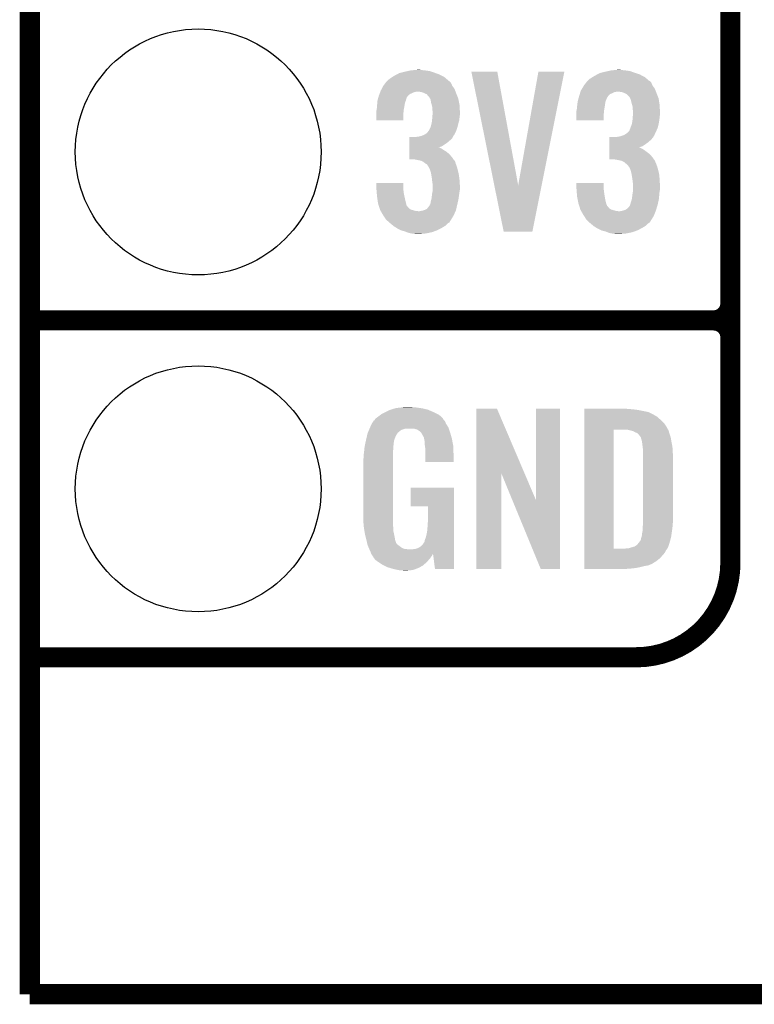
# Model space of a CAD drawing. Extents: x -0.05 to 0.95, y -0.15 to 1.54.
# Tile 1 of 45: x -0.05 to 0.17, y -0.15 to 0.14. Entities that reach past the tile are written whole.
import ezdxf

# ---------------------------------------------------------------- set-up
doc = ezdxf.new("R2010")
doc.units = 0
doc.layers.get('0').update_dxf_attribs({"linetype": 'CONTINUOUS'})
for name, color, linetype in [('ACCEL_35_CLICK_V101_GKO', 5, 'CONTINUOUS'), ('ACCEL_35_CLICK_V101_GTO', 14, 'CONTINUOUS'), ('ACCEL_35_CLICK_V101_GTS', 12, 'CONTINUOUS')]:
    doc.layers.add(name, color=color, linetype=linetype)

# ---------------------------------------------------------------- blocks, each defined once
blk = doc.blocks.new('ROUND_40')
blk.add_circle((0, 0), 0.0365)

msp = doc.modelspace()

# ---------------------------------------------------------------- linework, layer by layer
at = {"layer": 'ACCEL_35_CLICK_V101_GKO', "const_width": 0.006}
for points in [[(-0.05, -0.15), (-0.05, 1.45)], [(-0.05, -0.15), (0.85, -0.15)]]:
    msp.add_lwpolyline(points, dxfattribs=at)
at = {"layer": 'ACCEL_35_CLICK_V101_GTO', "const_width": 0.006}
for points in [[(0.158, -0.022), (0.158, 0.722)], [(0.158, 0.055), (0.158, 0.145)], [(-0.05, 0.05), (0.153, 0.05)], [(-0.05, 0.05), (0.153, 0.05)], [(-0.05, -0.05), (-0.0106, -0.05)], [(-0.05, -0.05), (0.13, -0.05)]]:
    msp.add_lwpolyline(points, dxfattribs=at)
for points in [[(0.153, 0.05, 0.414214), (0.158, 0.055)], [(0.158, 0.045, 0.414214), (0.153, 0.05)], [(0.158, 0.045, 0.414214), (0.153, 0.05)], [(0.13, -0.05, 0.414214), (0.158, -0.022)]]:
    msp.add_lwpolyline(points, format="xyb", dxfattribs=at)
at = {"layer": 'ACCEL_35_CLICK_V101_GTO'}
for points in [[(0.0584, 0.1227), (0.05896, 0.123), (0.07216, 0.1227), (0.0716, 0.123)], [(0.05896, 0.123), (0.0597, 0.1234), (0.0716, 0.123), (0.07048, 0.1234)], [(0.0597, 0.1234), (0.0601, 0.1235), (0.07048, 0.1234), (0.0702, 0.1235)], [(0.0601, 0.1235), (0.0613, 0.1238), (0.0702, 0.1235), (0.0693, 0.1238)], [(0.0613, 0.1238), (0.0622, 0.124), (0.0693, 0.1238), (0.0687, 0.124)], [(0.0622, 0.124), (0.0631, 0.1242), (0.0687, 0.124), (0.0673, 0.1242)], [(0.0631, 0.1242), (0.0642, 0.1243), (0.0673, 0.1242), (0.0663, 0.1243)], [(0.0642, 0.1243), (0.0653, 0.1244), (0.0663, 0.1243), (0.0658, 0.1244)], [(0.08791, 0.0901), (0.0811, 0.1238), (0.095, 0.0901), (0.0888, 0.1238)], [(0.0811, 0.1238), (0.0811, 0.1238), (0.0888, 0.1238), (0.0811, 0.1238)], [(0.095, 0.0901), (0.101, 0.1238), (0.10196, 0.0901), (0.1087, 0.1238)], [(0.101, 0.1238), (0.101, 0.1238), (0.1087, 0.1238), (0.101, 0.1238)], [(0.1179, 0.1227), (0.11846, 0.123), (0.13166, 0.1227), (0.1311, 0.123)], [(0.11846, 0.123), (0.1192, 0.1234), (0.1311, 0.123), (0.1299, 0.1234)], [(0.1192, 0.1234), (0.1196, 0.1235), (0.1299, 0.1234), (0.1296, 0.1235)], [(0.1196, 0.1235), (0.1208, 0.1238), (0.1296, 0.1235), (0.12876, 0.1238)], [(0.1208, 0.1238), (0.1217, 0.124), (0.12876, 0.1238), (0.1282, 0.124)], [(0.1217, 0.124), (0.1226, 0.1242), (0.1282, 0.124), (0.1268, 0.1242)], [(0.1226, 0.1242), (0.12365, 0.1243), (0.1268, 0.1242), (0.1258, 0.1243)], [(0.12365, 0.1243), (0.1247, 0.1244), (0.1258, 0.1243), (0.1253, 0.1244)], [(0.055, 0.1197), (0.05569, 0.1206), (0.0754, 0.1197), (0.075, 0.1206)], [(0.05569, 0.1206), (0.056, 0.121), (0.075, 0.1206), (0.0746, 0.121)], [(0.056, 0.121), (0.0561, 0.1211), (0.0746, 0.121), (0.0744, 0.1211)], [(0.0561, 0.1211), (0.0562, 0.1212), (0.0744, 0.1211), (0.07428, 0.1212)], [(0.0562, 0.1212), (0.0567, 0.1216), (0.07428, 0.1212), (0.07381, 0.1216)], [(0.0567, 0.1216), (0.0574, 0.1221), (0.07381, 0.1216), (0.07322, 0.1221)], [(0.0574, 0.1221), (0.05757, 0.1222), (0.07322, 0.1221), (0.0731, 0.1222)], [(0.05757, 0.1222), (0.0584, 0.1227), (0.0731, 0.1222), (0.07216, 0.1227)], [(0.1145, 0.1197), (0.11519, 0.1206), (0.1349, 0.1197), (0.1345, 0.1206)], [(0.11519, 0.1206), (0.1155, 0.121), (0.1345, 0.1206), (0.1341, 0.121)], [(0.1155, 0.121), (0.1156, 0.1211), (0.1341, 0.121), (0.1339, 0.1211)], [(0.1156, 0.1211), (0.1161, 0.1216), (0.1339, 0.1211), (0.13331, 0.1216)], [(0.1161, 0.1216), (0.1169, 0.1221), (0.13331, 0.1216), (0.13272, 0.1221)], [(0.1169, 0.1221), (0.11707, 0.1222), (0.13272, 0.1221), (0.1326, 0.1222)], [(0.11707, 0.1222), (0.1179, 0.1227), (0.1326, 0.1222), (0.13166, 0.1227)], [(0.05364, 0.1167), (0.05382, 0.1172), (0.0623, 0.1167), (0.0629, 0.1172)], [(0.05382, 0.1172), (0.0539, 0.1174), (0.0629, 0.1172), (0.0634, 0.1174)], [(0.0539, 0.1174), (0.05401, 0.1177), (0.0634, 0.1174), (0.064, 0.1177)], [(0.05401, 0.1177), (0.05405, 0.1178), (0.064, 0.1177), (0.0644, 0.1178)], [(0.05405, 0.1178), (0.05409, 0.1179), (0.0644, 0.1178), (0.0649, 0.1179)], [(0.05409, 0.1179), (0.0542, 0.1182), (0.07641, 0.1179), (0.07629, 0.1182)], [(0.0542, 0.1182), (0.05447, 0.1187), (0.07629, 0.1182), (0.0761, 0.1187)], [(0.05447, 0.1187), (0.055, 0.1197), (0.0761, 0.1187), (0.0754, 0.1197)], [(0.0661, 0.1178), (0.0653, 0.1179), (0.07645, 0.1178), (0.07641, 0.1179)], [(0.0668, 0.1176), (0.0661, 0.1178), (0.07652, 0.1176), (0.07645, 0.1178)], [(0.0672, 0.1174), (0.0668, 0.1176), (0.0766, 0.1174), (0.07652, 0.1176)], [(0.0674, 0.1173), (0.0672, 0.1174), (0.07664, 0.1173), (0.0766, 0.1174)], [(0.0679, 0.1171), (0.0674, 0.1173), (0.07672, 0.1171), (0.07664, 0.1173)], [(0.0681, 0.1168), (0.0679, 0.1171), (0.07684, 0.1168), (0.07672, 0.1171)], [(0.11313, 0.1167), (0.11329, 0.1172), (0.1218, 0.1167), (0.1223, 0.1172)], [(0.11329, 0.1172), (0.11335, 0.1174), (0.1223, 0.1172), (0.1229, 0.1174)], [(0.11335, 0.1174), (0.11344, 0.1177), (0.1229, 0.1174), (0.1234, 0.1177)], [(0.11344, 0.1177), (0.11351, 0.1179), (0.1234, 0.1177), (0.1244, 0.1179)], [(0.11351, 0.1179), (0.1136, 0.1182), (0.13591, 0.1179), (0.13579, 0.1182)], [(0.1136, 0.1182), (0.1139, 0.1187), (0.13579, 0.1182), (0.1356, 0.1187)], [(0.1139, 0.1187), (0.1145, 0.1197), (0.1356, 0.1187), (0.1349, 0.1197)], [(0.1256, 0.1178), (0.1247, 0.1179), (0.13595, 0.1178), (0.13591, 0.1179)], [(0.1263, 0.1176), (0.1256, 0.1178), (0.13602, 0.1176), (0.13595, 0.1178)], [(0.1267, 0.1174), (0.1263, 0.1176), (0.1361, 0.1174), (0.13602, 0.1176)], [(0.1273, 0.1171), (0.1267, 0.1174), (0.13622, 0.1171), (0.1361, 0.1174)], [(0.1281, 0.1163), (0.1273, 0.1171), (0.13654, 0.1163), (0.13622, 0.1171)], [(0.0531, 0.1137), (0.05314, 0.1142), (0.06124, 0.1137), (0.0613, 0.1142)], [(0.05314, 0.1142), (0.05319, 0.1149), (0.0613, 0.1142), (0.0615, 0.1149)], [(0.05319, 0.1149), (0.0532, 0.1151), (0.0615, 0.1149), (0.06158, 0.1151)], [(0.0532, 0.1151), (0.05328, 0.1154), (0.06158, 0.1151), (0.0617, 0.1154)], [(0.05328, 0.1154), (0.05341, 0.1159), (0.0617, 0.1154), (0.0618, 0.1159)], [(0.05341, 0.1159), (0.05344, 0.116), (0.0618, 0.1159), (0.0619, 0.116)], [(0.05344, 0.116), (0.05347, 0.1161), (0.0619, 0.116), (0.0619, 0.1161)], [(0.05347, 0.1161), (0.0536, 0.1166), (0.0619, 0.1161), (0.06223, 0.1166)], [(0.0536, 0.1166), (0.05364, 0.1167), (0.06223, 0.1166), (0.0623, 0.1167)], [(0.0686, 0.1163), (0.0681, 0.1168), (0.07704, 0.1163), (0.07684, 0.1168)], [(0.0686, 0.1162), (0.0686, 0.1163), (0.07708, 0.1162), (0.07704, 0.1163)], [(0.0688, 0.1159), (0.0686, 0.1162), (0.0772, 0.1159), (0.07708, 0.1162)], [(0.069, 0.1156), (0.0688, 0.1159), (0.07726, 0.1156), (0.0772, 0.1159)], [(0.0691, 0.1148), (0.069, 0.1156), (0.07742, 0.1148), (0.07726, 0.1156)], [(0.06934, 0.1139), (0.0691, 0.1148), (0.0776, 0.1139), (0.07742, 0.1148)], [(0.1125, 0.1137), (0.11257, 0.1142), (0.12074, 0.1137), (0.1208, 0.1142)], [(0.11257, 0.1142), (0.11267, 0.1149), (0.1208, 0.1142), (0.1209, 0.1149)], [(0.11267, 0.1149), (0.1127, 0.1151), (0.1209, 0.1149), (0.12098, 0.1151)], [(0.1127, 0.1151), (0.11291, 0.1159), (0.12098, 0.1151), (0.1213, 0.1159)], [(0.11291, 0.1159), (0.11294, 0.116), (0.1213, 0.1159), (0.1214, 0.116)], [(0.11294, 0.116), (0.11297, 0.1161), (0.1214, 0.116), (0.1214, 0.1161)], [(0.11297, 0.1161), (0.1131, 0.1166), (0.1214, 0.1161), (0.12173, 0.1166)], [(0.1131, 0.1166), (0.11313, 0.1167), (0.12173, 0.1166), (0.1218, 0.1167)], [(0.1281, 0.1162), (0.1281, 0.1163), (0.13658, 0.1162), (0.13654, 0.1163)], [(0.12825, 0.1159), (0.1281, 0.1162), (0.1367, 0.1159), (0.13658, 0.1162)], [(0.1284, 0.1156), (0.12825, 0.1159), (0.13675, 0.1156), (0.1367, 0.1159)], [(0.1286, 0.1148), (0.1284, 0.1156), (0.13686, 0.1148), (0.13675, 0.1156)], [(0.12884, 0.1139), (0.1286, 0.1148), (0.137, 0.1139), (0.13686, 0.1148)], [(0.0529, 0.1122), (0.05292, 0.1123), (0.06099, 0.1122), (0.061, 0.1123)], [(0.0529, 0.1111), (0.0529, 0.1122), (0.0609, 0.1111), (0.06099, 0.1122)], [(0.0529, 0.1094), (0.0529, 0.1111), (0.0609, 0.1094), (0.0609, 0.1111)], [(0.05292, 0.1123), (0.053, 0.1126), (0.061, 0.1123), (0.06105, 0.1126)], [(0.053, 0.1126), (0.05307, 0.1134), (0.06105, 0.1126), (0.0612, 0.1134)], [(0.05307, 0.1134), (0.0531, 0.1137), (0.0612, 0.1134), (0.06124, 0.1137)], [(0.0695, 0.1133), (0.06934, 0.1139), (0.07763, 0.1133), (0.0776, 0.1139)], [(0.0695, 0.1126), (0.0695, 0.1133), (0.07766, 0.1126), (0.07763, 0.1133)], [(0.0696, 0.1121), (0.0695, 0.1126), (0.07769, 0.1121), (0.07766, 0.1126)], [(0.06951, 0.1103), (0.06957, 0.1111), (0.0776, 0.1103), (0.0777, 0.1111)], [(0.06957, 0.1111), (0.0696, 0.1115), (0.0777, 0.1111), (0.0777, 0.1115)], [(0.0696, 0.1118), (0.0696, 0.1121), (0.0777, 0.1118), (0.07769, 0.1121)], [(0.0696, 0.1115), (0.0696, 0.1118), (0.0777, 0.1115), (0.0777, 0.1118)], [(0.1123, 0.1122), (0.11232, 0.1123), (0.12049, 0.1122), (0.1205, 0.1123)], [(0.1123, 0.1111), (0.1123, 0.1122), (0.1204, 0.1111), (0.12049, 0.1122)], [(0.1123, 0.1094), (0.1123, 0.1111), (0.1204, 0.1094), (0.1204, 0.1111)], [(0.11232, 0.1123), (0.1124, 0.1126), (0.1205, 0.1123), (0.12055, 0.1126)], [(0.1124, 0.1126), (0.11247, 0.1134), (0.12055, 0.1126), (0.1207, 0.1134)], [(0.11247, 0.1134), (0.1125, 0.1137), (0.1207, 0.1134), (0.12074, 0.1137)], [(0.129, 0.1133), (0.12884, 0.1139), (0.13703, 0.1133), (0.137, 0.1139)], [(0.129, 0.1126), (0.129, 0.1133), (0.13706, 0.1126), (0.13703, 0.1133)], [(0.1291, 0.1121), (0.129, 0.1126), (0.13709, 0.1121), (0.13706, 0.1126)], [(0.12901, 0.1103), (0.12907, 0.1111), (0.137, 0.1103), (0.1371, 0.1111)], [(0.12907, 0.1111), (0.1291, 0.1115), (0.1371, 0.1111), (0.1371, 0.1115)], [(0.1291, 0.1118), (0.1291, 0.1121), (0.1371, 0.1118), (0.13709, 0.1121)], [(0.1291, 0.1115), (0.1291, 0.1118), (0.1371, 0.1115), (0.1371, 0.1118)], [(0.0692, 0.1081), (0.06924, 0.1083), (0.07715, 0.1081), (0.0772, 0.1083)], [(0.06924, 0.1083), (0.0694, 0.1091), (0.0772, 0.1083), (0.07742, 0.1091)], [(0.0694, 0.1091), (0.06943, 0.1094), (0.07742, 0.1091), (0.0775, 0.1094)], [(0.06943, 0.1094), (0.0695, 0.1102), (0.0775, 0.1094), (0.07759, 0.1102)], [(0.0695, 0.1102), (0.06951, 0.1103), (0.07759, 0.1102), (0.0776, 0.1103)], [(0.1287, 0.1081), (0.12874, 0.1083), (0.13665, 0.1081), (0.1367, 0.1083)], [(0.12874, 0.1083), (0.1289, 0.1091), (0.1367, 0.1083), (0.13685, 0.1091)], [(0.1289, 0.1091), (0.12893, 0.1094), (0.13685, 0.1091), (0.1369, 0.1094)], [(0.12893, 0.1094), (0.129, 0.1102), (0.1369, 0.1094), (0.13699, 0.1102)], [(0.129, 0.1102), (0.12901, 0.1103), (0.13699, 0.1102), (0.137, 0.1103)], [(0.0671, 0.1051), (0.0678, 0.1055), (0.07601, 0.1051), (0.07623, 0.1055)], [(0.0678, 0.1055), (0.06822, 0.106), (0.07623, 0.1055), (0.0765, 0.106)], [(0.06822, 0.106), (0.0683, 0.1061), (0.0765, 0.106), (0.07654, 0.1061)], [(0.0683, 0.1061), (0.0685, 0.1063), (0.07654, 0.1061), (0.07661, 0.1063)], [(0.0685, 0.1063), (0.0687, 0.1068), (0.07661, 0.1063), (0.07679, 0.1068)], [(0.0687, 0.1068), (0.06885, 0.1071), (0.07679, 0.1068), (0.0769, 0.1071)], [(0.06885, 0.1071), (0.069, 0.1074), (0.0769, 0.1071), (0.07698, 0.1074)], [(0.069, 0.1074), (0.0692, 0.1081), (0.07698, 0.1074), (0.07715, 0.1081)], [(0.1266, 0.1051), (0.1272, 0.1055), (0.13549, 0.1051), (0.13567, 0.1055)], [(0.1272, 0.1055), (0.128, 0.1063), (0.13567, 0.1055), (0.13604, 0.1063)], [(0.128, 0.1063), (0.1282, 0.1068), (0.13604, 0.1063), (0.13626, 0.1068)], [(0.1282, 0.1068), (0.1283, 0.1071), (0.13626, 0.1068), (0.1364, 0.1071)], [(0.1283, 0.1071), (0.1284, 0.1074), (0.1364, 0.1071), (0.13648, 0.1074)], [(0.1284, 0.1074), (0.1287, 0.1081), (0.13648, 0.1074), (0.13665, 0.1081)], [(0.0627, 0.1039), (0.0627, 0.1044), (0.0753, 0.1039), (0.0756, 0.1044)], [(0.0627, 0.1034), (0.0627, 0.1039), (0.0747, 0.1034), (0.0753, 0.1039)], [(0.0627, 0.1028), (0.0627, 0.1034), (0.074, 0.1028), (0.0747, 0.1034)], [(0.0627, 0.1023), (0.0627, 0.1028), (0.0733, 0.1023), (0.074, 0.1028)], [(0.0627, 0.1017), (0.0627, 0.1023), (0.0724, 0.1017), (0.0733, 0.1023)], [(0.0645, 0.1044), (0.065, 0.1045), (0.0756, 0.1044), (0.07565, 0.1045)], [(0.065, 0.1045), (0.0657, 0.1046), (0.07565, 0.1045), (0.0757, 0.1046)], [(0.0657, 0.1046), (0.0664, 0.1048), (0.0757, 0.1046), (0.0758, 0.1048)], [(0.0664, 0.1048), (0.06663, 0.1049), (0.0758, 0.1048), (0.0759, 0.1049)], [(0.06663, 0.1049), (0.0671, 0.1051), (0.0759, 0.1049), (0.07601, 0.1051)], [(0.1221, 0.1039), (0.1221, 0.1044), (0.1347, 0.1039), (0.1351, 0.1044)], [(0.1221, 0.1034), (0.1221, 0.1039), (0.1342, 0.1034), (0.1347, 0.1039)], [(0.1221, 0.1028), (0.1221, 0.1034), (0.1335, 0.1028), (0.1342, 0.1034)], [(0.1221, 0.1023), (0.1221, 0.1028), (0.1328, 0.1023), (0.1335, 0.1028)], [(0.1221, 0.1017), (0.1221, 0.1023), (0.1319, 0.1017), (0.1328, 0.1023)], [(0.124, 0.1044), (0.1245, 0.1045), (0.1351, 0.1044), (0.13515, 0.1045)], [(0.1245, 0.1045), (0.1252, 0.1046), (0.13515, 0.1045), (0.1352, 0.1046)], [(0.1252, 0.1046), (0.1258, 0.1048), (0.1352, 0.1046), (0.1353, 0.1048)], [(0.1258, 0.1048), (0.12607, 0.1049), (0.1353, 0.1048), (0.1354, 0.1049)], [(0.12607, 0.1049), (0.1266, 0.1051), (0.1354, 0.1049), (0.13549, 0.1051)], [(0.0627, 0.1013), (0.0627, 0.1017), (0.0714, 0.1013), (0.0724, 0.1017)], [(0.0627, 0.1012), (0.0627, 0.1013), (0.0718, 0.1012), (0.0715, 0.1013)], [(0.0627, 0.1013), (0.0627, 0.1013), (0.0715, 0.1013), (0.0714, 0.1013)], [(0.0627, 0.1009), (0.0627, 0.1012), (0.0724, 0.1009), (0.0718, 0.1012)], [(0.0627, 0.1005), (0.0627, 0.1009), (0.073, 0.1005), (0.0724, 0.1009)], [(0.0627, 0.1), (0.0627, 0.1005), (0.0738, 0.1), (0.073, 0.1005)], [(0.0627, 0.0993), (0.0627, 0.1), (0.0746, 0.0993), (0.0738, 0.1)], [(0.1221, 0.1013), (0.1221, 0.1017), (0.13081, 0.1013), (0.1319, 0.1017)], [(0.1221, 0.1012), (0.1221, 0.1013), (0.1313, 0.1012), (0.1309, 0.1013)], [(0.1221, 0.1009), (0.1221, 0.1012), (0.1319, 0.1009), (0.1313, 0.1012)], [(0.1221, 0.1005), (0.1221, 0.1009), (0.1325, 0.1005), (0.1319, 0.1009)], [(0.1221, 0.1), (0.1221, 0.1005), (0.1332, 0.1), (0.1325, 0.1005)], [(0.1221, 0.0993), (0.1221, 0.1), (0.1341, 0.0993), (0.1332, 0.1)], [(0.0627, 0.0985), (0.0627, 0.0993), (0.0753, 0.0985), (0.0746, 0.0993)], [(0.0627, 0.0978), (0.0627, 0.0985), (0.07579, 0.0978), (0.0753, 0.0985)], [(0.0652, 0.0976), (0.0641, 0.0978), (0.07593, 0.0976), (0.07579, 0.0978)], [(0.06565, 0.0975), (0.0652, 0.0976), (0.076, 0.0975), (0.07593, 0.0976)], [(0.0661, 0.0974), (0.06565, 0.0975), (0.07615, 0.0974), (0.0761, 0.0975)], [(0.06565, 0.0975), (0.06565, 0.0975), (0.0761, 0.0975), (0.076, 0.0975)], [(0.0668, 0.0971), (0.0661, 0.0974), (0.0763, 0.0971), (0.07615, 0.0974)], [(0.0674, 0.0966), (0.0668, 0.0971), (0.07644, 0.0966), (0.0763, 0.0971)], [(0.06773, 0.0964), (0.0674, 0.0966), (0.0765, 0.0964), (0.07644, 0.0966)], [(0.1221, 0.0985), (0.1221, 0.0993), (0.1348, 0.0985), (0.1341, 0.0993)], [(0.1221, 0.0978), (0.1221, 0.0985), (0.13529, 0.0978), (0.1348, 0.0985)], [(0.1246, 0.0976), (0.1235, 0.0978), (0.13543, 0.0976), (0.13529, 0.0978)], [(0.1251, 0.0975), (0.1246, 0.0976), (0.1355, 0.0975), (0.13543, 0.0976)], [(0.1256, 0.0974), (0.1251, 0.0975), (0.13562, 0.0974), (0.1356, 0.0975)], [(0.1251, 0.0975), (0.1251, 0.0975), (0.1356, 0.0975), (0.1355, 0.0975)], [(0.1263, 0.0971), (0.1256, 0.0974), (0.1357, 0.0971), (0.13562, 0.0974)], [(0.1269, 0.0966), (0.1263, 0.0971), (0.13591, 0.0966), (0.1357, 0.0971)], [(0.12717, 0.0964), (0.1269, 0.0966), (0.136, 0.0964), (0.13591, 0.0966)], [(0.0679, 0.0963), (0.06773, 0.0964), (0.07654, 0.0963), (0.0765, 0.0964)], [(0.0683, 0.0957), (0.0679, 0.0963), (0.07676, 0.0957), (0.07654, 0.0963)], [(0.0684, 0.0956), (0.0683, 0.0957), (0.0768, 0.0956), (0.07676, 0.0957)], [(0.0688, 0.0948), (0.0684, 0.0956), (0.07702, 0.0948), (0.0768, 0.0956)], [(0.06889, 0.0945), (0.0688, 0.0948), (0.0771, 0.0945), (0.07702, 0.0948)], [(0.0691, 0.0938), (0.06889, 0.0945), (0.07726, 0.0938), (0.0771, 0.0945)], [(0.0692, 0.0932), (0.0691, 0.0938), (0.0774, 0.0932), (0.07726, 0.0938)], [(0.1273, 0.0963), (0.12717, 0.0964), (0.13604, 0.0963), (0.136, 0.0964)], [(0.1276, 0.096), (0.1273, 0.0963), (0.13615, 0.096), (0.13604, 0.0963)], [(0.1278, 0.0957), (0.1276, 0.096), (0.13626, 0.0957), (0.13615, 0.096)], [(0.1279, 0.0956), (0.1278, 0.0957), (0.1363, 0.0956), (0.13626, 0.0957)], [(0.1283, 0.0948), (0.1279, 0.0956), (0.13652, 0.0948), (0.1363, 0.0956)], [(0.12839, 0.0945), (0.1283, 0.0948), (0.1366, 0.0945), (0.13652, 0.0948)], [(0.1286, 0.0938), (0.12839, 0.0945), (0.13676, 0.0938), (0.1366, 0.0945)], [(0.1287, 0.0932), (0.1286, 0.0938), (0.1369, 0.0932), (0.13676, 0.0938)], [(0.0529, 0.0891), (0.0529, 0.0908), (0.0609, 0.0891), (0.0609, 0.0908)], [(0.0529, 0.0908), (0.0529, 0.0908), (0.0609, 0.0908), (0.0529, 0.0908)], [(0.0694, 0.092), (0.0692, 0.0932), (0.07755, 0.092), (0.0774, 0.0932)], [(0.06944, 0.0916), (0.0694, 0.092), (0.0776, 0.0916), (0.07755, 0.092)], [(0.0695, 0.0911), (0.06944, 0.0916), (0.07763, 0.0911), (0.0776, 0.0916)], [(0.0696, 0.0904), (0.0695, 0.0911), (0.07767, 0.0904), (0.07763, 0.0911)], [(0.1123, 0.0891), (0.1123, 0.0908), (0.1204, 0.0891), (0.1204, 0.0908)], [(0.1123, 0.0908), (0.1123, 0.0908), (0.1204, 0.0908), (0.1123, 0.0908)], [(0.1289, 0.092), (0.1287, 0.0932), (0.13698, 0.092), (0.1369, 0.0932)], [(0.129, 0.0911), (0.1289, 0.092), (0.13703, 0.0911), (0.13698, 0.092)], [(0.1291, 0.0904), (0.129, 0.0911), (0.13708, 0.0904), (0.13703, 0.0911)], [(0.05292, 0.0889), (0.0529, 0.0891), (0.0609, 0.0889), (0.0609, 0.0891)], [(0.05298, 0.0881), (0.05292, 0.0889), (0.061, 0.0881), (0.0609, 0.0889)], [(0.05304, 0.0874), (0.05298, 0.0881), (0.0611, 0.0874), (0.061, 0.0881)], [(0.06945, 0.0876), (0.06958, 0.0883), (0.0775, 0.0876), (0.0776, 0.0883)], [(0.06958, 0.0883), (0.0696, 0.0884), (0.0776, 0.0883), (0.07762, 0.0884)], [(0.0696, 0.09), (0.0696, 0.0904), (0.0777, 0.09), (0.07767, 0.0904)], [(0.0696, 0.0889), (0.0696, 0.09), (0.0777, 0.0889), (0.0777, 0.09)], [(0.0696, 0.0884), (0.0696, 0.0889), (0.07762, 0.0884), (0.0777, 0.0889)], [(0.0907, 0.0763), (0.08791, 0.0901), (0.0992, 0.0763), (0.10196, 0.0901)], [(0.11232, 0.0889), (0.1123, 0.0891), (0.1204, 0.0889), (0.1204, 0.0891)], [(0.11238, 0.0881), (0.11232, 0.0889), (0.1205, 0.0881), (0.1204, 0.0889)], [(0.11244, 0.0874), (0.11238, 0.0881), (0.1206, 0.0874), (0.1205, 0.0881)], [(0.12895, 0.0876), (0.12908, 0.0883), (0.1369, 0.0876), (0.137, 0.0883)], [(0.12908, 0.0883), (0.1291, 0.0884), (0.137, 0.0883), (0.13702, 0.0884)], [(0.1291, 0.09), (0.1291, 0.0904), (0.1371, 0.09), (0.13708, 0.0904)], [(0.1291, 0.0889), (0.1291, 0.09), (0.1371, 0.0889), (0.1371, 0.09)], [(0.1291, 0.0884), (0.1291, 0.0889), (0.13702, 0.0884), (0.1371, 0.0889)], [(0.0531, 0.0867), (0.05304, 0.0874), (0.06126, 0.0867), (0.0611, 0.0874)], [(0.05326, 0.0856), (0.0531, 0.0867), (0.0615, 0.0856), (0.06126, 0.0867)], [(0.0534, 0.0847), (0.05326, 0.0856), (0.06173, 0.0847), (0.0615, 0.0856)], [(0.0689, 0.0845), (0.069, 0.0849), (0.07694, 0.0845), (0.07703, 0.0849)], [(0.069, 0.0849), (0.0691, 0.0855), (0.07703, 0.0849), (0.07717, 0.0855)], [(0.0691, 0.0855), (0.06925, 0.0861), (0.07717, 0.0855), (0.0773, 0.0861)], [(0.06925, 0.0861), (0.0693, 0.0863), (0.0773, 0.0861), (0.07733, 0.0863)], [(0.0693, 0.0863), (0.0694, 0.0873), (0.07733, 0.0863), (0.07746, 0.0873)], [(0.0694, 0.0873), (0.06945, 0.0876), (0.07746, 0.0873), (0.0775, 0.0876)], [(0.1125, 0.0867), (0.11244, 0.0874), (0.12072, 0.0867), (0.1206, 0.0874)], [(0.11272, 0.0856), (0.1125, 0.0867), (0.1209, 0.0856), (0.12072, 0.0867)], [(0.11288, 0.0848), (0.11272, 0.0856), (0.1211, 0.0848), (0.1209, 0.0856)], [(0.1129, 0.0847), (0.11288, 0.0848), (0.12114, 0.0847), (0.1211, 0.0848)], [(0.1283, 0.0845), (0.1284, 0.0849), (0.13644, 0.0845), (0.13653, 0.0849)], [(0.1284, 0.0849), (0.1286, 0.0855), (0.13653, 0.0849), (0.13667, 0.0855)], [(0.1286, 0.0855), (0.12875, 0.0861), (0.13667, 0.0855), (0.1368, 0.0861)], [(0.12875, 0.0861), (0.1288, 0.0863), (0.1368, 0.0861), (0.13681, 0.0863)], [(0.1288, 0.0863), (0.1289, 0.0873), (0.13681, 0.0863), (0.13688, 0.0873)], [(0.1289, 0.0873), (0.12895, 0.0876), (0.13688, 0.0873), (0.1369, 0.0876)], [(0.05362, 0.084), (0.0534, 0.0847), (0.0619, 0.084), (0.06173, 0.0847)], [(0.05368, 0.0838), (0.05362, 0.084), (0.0621, 0.0838), (0.062, 0.084)], [(0.05362, 0.084), (0.05362, 0.084), (0.062, 0.084), (0.0619, 0.084)], [(0.05387, 0.0832), (0.05368, 0.0838), (0.0627, 0.0832), (0.0621, 0.0838)], [(0.05397, 0.0829), (0.05387, 0.0832), (0.0631, 0.0829), (0.0627, 0.0832)], [(0.054, 0.0828), (0.05397, 0.0829), (0.06345, 0.0828), (0.0631, 0.0829)], [(0.05417, 0.0825), (0.054, 0.0828), (0.0645, 0.0825), (0.06345, 0.0828)], [(0.05423, 0.0824), (0.05417, 0.0825), (0.0654, 0.0824), (0.0645, 0.0825)], [(0.0548, 0.0814), (0.05423, 0.0824), (0.07594, 0.0814), (0.07641, 0.0824)], [(0.0657, 0.0824), (0.0667, 0.0826), (0.07641, 0.0824), (0.0765, 0.0826)], [(0.0667, 0.0826), (0.0673, 0.0828), (0.0765, 0.0826), (0.07655, 0.0828)], [(0.0673, 0.0828), (0.0679, 0.0831), (0.07655, 0.0828), (0.07662, 0.0831)], [(0.0679, 0.0831), (0.0687, 0.0841), (0.07662, 0.0831), (0.07685, 0.0841)], [(0.0687, 0.0842), (0.06877, 0.0843), (0.07688, 0.0842), (0.0769, 0.0843)], [(0.0687, 0.0841), (0.0687, 0.0842), (0.07685, 0.0841), (0.07688, 0.0842)], [(0.06877, 0.0843), (0.0689, 0.0845), (0.0769, 0.0843), (0.07694, 0.0845)], [(0.11312, 0.084), (0.1129, 0.0847), (0.1214, 0.084), (0.12114, 0.0847)], [(0.11318, 0.0838), (0.11312, 0.084), (0.1216, 0.0838), (0.1215, 0.084)], [(0.11312, 0.084), (0.11312, 0.084), (0.1215, 0.084), (0.1214, 0.084)], [(0.11328, 0.0835), (0.11318, 0.0838), (0.1219, 0.0835), (0.1216, 0.0838)], [(0.11337, 0.0832), (0.11328, 0.0835), (0.1221, 0.0832), (0.1219, 0.0835)], [(0.11347, 0.0829), (0.11337, 0.0832), (0.1226, 0.0829), (0.1221, 0.0832)], [(0.1135, 0.0828), (0.11347, 0.0829), (0.12295, 0.0828), (0.1226, 0.0829)], [(0.11367, 0.0825), (0.1135, 0.0828), (0.124, 0.0825), (0.12295, 0.0828)], [(0.11373, 0.0824), (0.11367, 0.0825), (0.1248, 0.0824), (0.124, 0.0825)], [(0.1143, 0.0814), (0.11373, 0.0824), (0.13541, 0.0814), (0.13582, 0.0824)], [(0.1252, 0.0824), (0.1262, 0.0826), (0.13582, 0.0824), (0.1359, 0.0826)], [(0.1262, 0.0826), (0.1268, 0.0828), (0.1359, 0.0826), (0.13596, 0.0828)], [(0.1268, 0.0828), (0.1273, 0.0831), (0.13596, 0.0828), (0.13605, 0.0831)], [(0.1273, 0.0831), (0.1278, 0.0836), (0.13605, 0.0831), (0.13619, 0.0836)], [(0.1278, 0.0836), (0.1282, 0.0841), (0.13619, 0.0836), (0.13634, 0.0841)], [(0.1282, 0.0842), (0.12823, 0.0843), (0.13637, 0.0842), (0.1364, 0.0843)], [(0.1282, 0.0841), (0.1282, 0.0842), (0.13634, 0.0841), (0.13637, 0.0842)], [(0.12823, 0.0843), (0.1283, 0.0845), (0.1364, 0.0843), (0.13644, 0.0845)], [(0.05512, 0.0809), (0.0548, 0.0814), (0.0757, 0.0809), (0.07594, 0.0814)], [(0.0557, 0.08), (0.05512, 0.0809), (0.07514, 0.08), (0.0757, 0.0809)], [(0.05647, 0.0793), (0.0557, 0.08), (0.0747, 0.0793), (0.07514, 0.08)], [(0.05669, 0.0791), (0.05647, 0.0793), (0.0746, 0.0791), (0.0747, 0.0793)], [(0.0568, 0.079), (0.05669, 0.0791), (0.07443, 0.079), (0.0746, 0.0791)], [(0.05704, 0.0788), (0.0568, 0.079), (0.0741, 0.0788), (0.07443, 0.079)], [(0.11462, 0.0809), (0.1143, 0.0814), (0.1352, 0.0809), (0.13541, 0.0814)], [(0.1152, 0.08), (0.11462, 0.0809), (0.13464, 0.08), (0.1352, 0.0809)], [(0.1159, 0.0793), (0.1152, 0.08), (0.1342, 0.0793), (0.13464, 0.08)], [(0.1161, 0.0791), (0.1159, 0.0793), (0.1341, 0.0791), (0.1342, 0.0793)], [(0.1162, 0.079), (0.1161, 0.0791), (0.13393, 0.079), (0.1341, 0.0791)], [(0.11644, 0.0788), (0.1162, 0.079), (0.1336, 0.0788), (0.13393, 0.079)], [(0.05788, 0.0781), (0.05704, 0.0788), (0.0734, 0.0781), (0.0741, 0.0788)], [(0.058, 0.078), (0.05788, 0.0781), (0.07323, 0.078), (0.0734, 0.0781)], [(0.05879, 0.0775), (0.058, 0.078), (0.0724, 0.0775), (0.07323, 0.078)], [(0.0591, 0.0773), (0.05879, 0.0775), (0.07203, 0.0773), (0.0724, 0.0775)], [(0.0601, 0.0768), (0.0591, 0.0773), (0.0711, 0.0768), (0.07203, 0.0773)], [(0.0603, 0.0767), (0.0601, 0.0768), (0.07083, 0.0767), (0.0711, 0.0768)], [(0.0614, 0.0764), (0.0603, 0.0767), (0.07003, 0.0764), (0.07083, 0.0767)], [(0.0619, 0.0762), (0.0614, 0.0764), (0.0695, 0.0762), (0.07003, 0.0764)], [(0.0624, 0.076), (0.0619, 0.0762), (0.06855, 0.076), (0.0695, 0.0762)], [(0.0633, 0.0758), (0.0624, 0.076), (0.0676, 0.0758), (0.06855, 0.076)], [(0.11728, 0.0781), (0.11644, 0.0788), (0.1329, 0.0781), (0.1336, 0.0788)], [(0.1174, 0.078), (0.11728, 0.0781), (0.13273, 0.078), (0.1329, 0.0781)], [(0.11819, 0.0775), (0.1174, 0.078), (0.1319, 0.0775), (0.13273, 0.078)], [(0.1185, 0.0773), (0.11819, 0.0775), (0.13153, 0.0773), (0.1319, 0.0775)], [(0.1195, 0.0768), (0.1185, 0.0773), (0.1306, 0.0768), (0.13153, 0.0773)], [(0.1197, 0.0767), (0.1195, 0.0768), (0.13033, 0.0767), (0.1306, 0.0768)], [(0.1209, 0.0764), (0.1197, 0.0767), (0.12953, 0.0764), (0.13033, 0.0767)], [(0.1214, 0.0762), (0.1209, 0.0764), (0.129, 0.0762), (0.12953, 0.0764)], [(0.1219, 0.076), (0.1214, 0.0762), (0.12805, 0.076), (0.129, 0.0762)], [(0.1228, 0.0758), (0.1219, 0.076), (0.1271, 0.0758), (0.12805, 0.076)], [(0.0642, 0.0757), (0.0633, 0.0758), (0.06645, 0.0757), (0.0676, 0.0758)], [(0.0647, 0.0756), (0.0642, 0.0757), (0.0653, 0.0756), (0.06645, 0.0757)], [(0.1236, 0.0757), (0.1228, 0.0758), (0.1259, 0.0757), (0.1271, 0.0758)], [(0.1242, 0.0756), (0.1236, 0.0757), (0.1247, 0.0756), (0.1259, 0.0757)], [(0.056, 0.023), (0.0569, 0.0234), (0.06934, 0.023), (0.06843, 0.0234)], [(0.0569, 0.0234), (0.0572, 0.0235), (0.06843, 0.0234), (0.0682, 0.0235)], [(0.0572, 0.0235), (0.0578, 0.0237), (0.0682, 0.0235), (0.06735, 0.0237)], [(0.0578, 0.0237), (0.05847, 0.0239), (0.06735, 0.0237), (0.0665, 0.0239)], [(0.05847, 0.0239), (0.0588, 0.024), (0.0665, 0.0239), (0.06575, 0.024)], [(0.0588, 0.024), (0.06, 0.0241), (0.06575, 0.024), (0.065, 0.0241)], [(0.06, 0.0241), (0.0606, 0.0242), (0.065, 0.0241), (0.0644, 0.0242)], [(0.0606, 0.0242), (0.0612, 0.0243), (0.0637, 0.0242), (0.0633, 0.0243)], [(0.0826, 0.0046), (0.0826, 0.0238), (0.09689, 0.0046), (0.0887, 0.0238)], [(0.0826, 0.0238), (0.0826, 0.0238), (0.0887, 0.0238), (0.0826, 0.0238)], [(0.1003, -0.0034), (0.1003, 0.0238), (0.1074, -0.0034), (0.1074, 0.0238)], [(0.1003, 0.0238), (0.1003, 0.0238), (0.1074, 0.0238), (0.1003, 0.0238)], [(0.1146, 0.0237), (0.1146, 0.0238), (0.1278, 0.0237), (0.1268, 0.0238)], [(0.1146, 0.0236), (0.1146, 0.0237), (0.1291, 0.0236), (0.1278, 0.0237)], [(0.1146, 0.0234), (0.1146, 0.0236), (0.1306, 0.0234), (0.1291, 0.0236)], [(0.1146, 0.0228), (0.1146, 0.0234), (0.1336, 0.0228), (0.1306, 0.0234)], [(0.0523, 0.0203), (0.05248, 0.0206), (0.0731, 0.0203), (0.0728, 0.0206)], [(0.05248, 0.0206), (0.0526, 0.0208), (0.0728, 0.0206), (0.0727, 0.0208)], [(0.0526, 0.0208), (0.0535, 0.0215), (0.0727, 0.0208), (0.0721, 0.0215)], [(0.0535, 0.0215), (0.05419, 0.022), (0.0721, 0.0215), (0.0714, 0.022)], [(0.05419, 0.022), (0.0546, 0.0223), (0.0714, 0.022), (0.0708, 0.0223)], [(0.0546, 0.0223), (0.0556, 0.0228), (0.0708, 0.0223), (0.0698, 0.0228)], [(0.0556, 0.0228), (0.056, 0.023), (0.0698, 0.0228), (0.06934, 0.023)], [(0.1146, 0.0222), (0.1146, 0.0228), (0.1349, 0.0222), (0.1336, 0.0228)], [(0.1146, 0.0221), (0.1146, 0.0222), (0.1351, 0.0221), (0.1349, 0.0222)], [(0.1146, 0.0219), (0.1146, 0.0221), (0.1354, 0.0219), (0.1351, 0.0221)], [(0.1146, 0.0216), (0.1146, 0.0219), (0.136, 0.0216), (0.1354, 0.0219)], [(0.1146, 0.021), (0.1146, 0.0216), (0.1367, 0.021), (0.136, 0.0216)], [(0.1146, 0.0203), (0.1146, 0.021), (0.1375, 0.0203), (0.1367, 0.021)], [(0.05072, 0.0175), (0.05089, 0.0179), (0.0604, 0.0175), (0.0615, 0.0179)], [(0.05089, 0.0179), (0.05102, 0.0182), (0.0744, 0.0179), (0.0743, 0.0182)], [(0.05089, 0.0179), (0.05089, 0.0179), (0.0615, 0.0179), (0.064, 0.0179)], [(0.05102, 0.0182), (0.0511, 0.0184), (0.0743, 0.0182), (0.07417, 0.0184)], [(0.0511, 0.0184), (0.0515, 0.0193), (0.07417, 0.0184), (0.0736, 0.0193)], [(0.0515, 0.0193), (0.0521, 0.0202), (0.0736, 0.0193), (0.0732, 0.0202)], [(0.0521, 0.0202), (0.0521, 0.0203), (0.0732, 0.0202), (0.0731, 0.0203)], [(0.0646, 0.0177), (0.064, 0.0179), (0.07447, 0.0177), (0.0744, 0.0179)], [(0.065, 0.0176), (0.0646, 0.0177), (0.0745, 0.0176), (0.07447, 0.0177)], [(0.0656, 0.0172), (0.065, 0.0176), (0.07463, 0.0172), (0.0745, 0.0176)], [(0.1146, 0.0195), (0.1146, 0.0203), (0.1383, 0.0195), (0.1375, 0.0203)], [(0.1146, 0.0185), (0.1146, 0.0195), (0.139, 0.0185), (0.1383, 0.0195)], [(0.1146, 0.0176), (0.1146, 0.0185), (0.13949, 0.0176), (0.139, 0.0185)], [(0.1146, -0.0178), (0.1146, 0.0176), (0.1233, -0.0178), (0.1233, 0.0176)], [(0.1277, 0.0175), (0.1269, 0.0176), (0.13955, 0.0175), (0.13949, 0.0176)], [(0.0498, 0.0144), (0.05001, 0.0153), (0.05817, 0.0144), (0.0585, 0.0153)], [(0.05001, 0.0153), (0.0502, 0.0161), (0.0585, 0.0153), (0.0589, 0.0161)], [(0.0502, 0.0161), (0.0503, 0.0165), (0.0589, 0.0161), (0.05917, 0.0165)], [(0.0503, 0.0165), (0.05038, 0.0167), (0.05917, 0.0165), (0.0593, 0.0167)], [(0.05038, 0.0167), (0.05043, 0.0168), (0.0593, 0.0167), (0.0595, 0.0168)], [(0.05043, 0.0168), (0.05059, 0.0172), (0.0595, 0.0168), (0.0599, 0.0172)], [(0.05059, 0.0172), (0.05072, 0.0175), (0.0599, 0.0172), (0.0604, 0.0175)], [(0.0658, 0.0171), (0.0656, 0.0172), (0.07467, 0.0171), (0.07463, 0.0172)], [(0.06614, 0.0167), (0.0658, 0.0171), (0.0748, 0.0167), (0.07467, 0.0171)], [(0.0664, 0.0164), (0.06614, 0.0167), (0.07489, 0.0164), (0.0748, 0.0167)], [(0.0668, 0.0156), (0.0664, 0.0164), (0.07512, 0.0156), (0.07489, 0.0164)], [(0.067, 0.0153), (0.0668, 0.0156), (0.07521, 0.0153), (0.07512, 0.0156)], [(0.067, 0.015), (0.067, 0.0153), (0.0753, 0.015), (0.07521, 0.0153)], [(0.0671, 0.0148), (0.067, 0.015), (0.07534, 0.0148), (0.0753, 0.015)], [(0.0671, 0.0147), (0.0671, 0.0148), (0.07536, 0.0147), (0.07534, 0.0148)], [(0.0672, 0.0142), (0.0671, 0.0147), (0.07545, 0.0142), (0.07536, 0.0147)], [(0.12805, 0.0174), (0.1277, 0.0175), (0.1396, 0.0174), (0.13955, 0.0175)], [(0.1284, 0.0173), (0.12805, 0.0174), (0.13965, 0.0173), (0.1396, 0.0174)], [(0.1289, 0.0172), (0.1284, 0.0173), (0.1397, 0.0172), (0.13965, 0.0173)], [(0.1294, 0.017), (0.1289, 0.0172), (0.13975, 0.017), (0.1397, 0.0172)], [(0.1297, 0.0168), (0.1294, 0.017), (0.1398, 0.0168), (0.13975, 0.017)], [(0.1299, 0.0167), (0.1297, 0.0168), (0.13983, 0.0167), (0.1398, 0.0168)], [(0.1304, 0.0165), (0.13, 0.0167), (0.13989, 0.0165), (0.13983, 0.0167)], [(0.1308, 0.0161), (0.1304, 0.0165), (0.14, 0.0161), (0.13989, 0.0165)], [(0.1314, 0.0153), (0.1308, 0.0161), (0.14027, 0.0153), (0.14, 0.0161)], [(0.13143, 0.0152), (0.1314, 0.0153), (0.1403, 0.0152), (0.14027, 0.0153)], [(0.1315, 0.0149), (0.13143, 0.0152), (0.14035, 0.0149), (0.1403, 0.0152)], [(0.1316, 0.0146), (0.1315, 0.0149), (0.1404, 0.0146), (0.14035, 0.0149)], [(0.04922, 0.0108), (0.04932, 0.0117), (0.0578, 0.0108), (0.0579, 0.0117)], [(0.04932, 0.0117), (0.04939, 0.0124), (0.0579, 0.0117), (0.0579, 0.0124)], [(0.04939, 0.0124), (0.0494, 0.0125), (0.0579, 0.0124), (0.05792, 0.0125)], [(0.0494, 0.0125), (0.04951, 0.013), (0.05792, 0.0125), (0.058, 0.013)], [(0.04951, 0.013), (0.04961, 0.0135), (0.058, 0.013), (0.058, 0.0135)], [(0.04961, 0.0135), (0.04969, 0.0139), (0.058, 0.0135), (0.0581, 0.0139)], [(0.04969, 0.0139), (0.04976, 0.0142), (0.0581, 0.0139), (0.0581, 0.0142)], [(0.04976, 0.0142), (0.0498, 0.0144), (0.0581, 0.0142), (0.05817, 0.0144)], [(0.0672, 0.0134), (0.0672, 0.0142), (0.0756, 0.0134), (0.07545, 0.0142)], [(0.06728, 0.0129), (0.0672, 0.0134), (0.0757, 0.0129), (0.0756, 0.0134)], [(0.0674, 0.0121), (0.06728, 0.0129), (0.07573, 0.0121), (0.0757, 0.0129)], [(0.0674, 0.0105), (0.0674, 0.0121), (0.0758, 0.0105), (0.07573, 0.0121)], [(0.1317, 0.0144), (0.1316, 0.0146), (0.14043, 0.0144), (0.1404, 0.0146)], [(0.1317, 0.0143), (0.1317, 0.0144), (0.14045, 0.0143), (0.14043, 0.0144)], [(0.13175, 0.014), (0.1317, 0.0143), (0.1405, 0.014), (0.14045, 0.0143)], [(0.1318, 0.0137), (0.13175, 0.014), (0.14056, 0.0137), (0.1405, 0.014)], [(0.13195, 0.0125), (0.1318, 0.0137), (0.1408, 0.0125), (0.14056, 0.0137)], [(0.1321, 0.0113), (0.13195, 0.0125), (0.14087, 0.0113), (0.1408, 0.0125)], [(0.049, 0.0086), (0.0491, 0.0092), (0.0578, 0.0086), (0.0578, 0.0092)], [(0.0491, 0.0099), (0.0492, 0.0106), (0.0578, 0.0099), (0.0578, 0.0106)], [(0.0491, 0.0092), (0.0491, 0.0099), (0.0578, 0.0092), (0.0578, 0.0099)], [(0.0492, 0.0106), (0.04922, 0.0108), (0.0578, 0.0106), (0.0578, 0.0108)], [(0.0674, 0.008), (0.0674, 0.0105), (0.0758, 0.008), (0.0758, 0.0105)], [(0.1321, 0.0108), (0.1321, 0.0113), (0.1409, 0.0108), (0.14087, 0.0113)], [(0.1321, 0.009), (0.1321, 0.0108), (0.141, 0.009), (0.1409, 0.0108)], [(0.1321, -0.0093), (0.1321, 0.009), (0.141, -0.0093), (0.141, 0.009)], [(0.049, -0.0081), (0.049, 0.0086), (0.0578, -0.0081), (0.0578, 0.0086)], [(0.0826, -0.0238), (0.0826, 0.0046), (0.09, -0.0238), (0.09, 0.0046)], [(0.09329, -0.0034), (0.09, 0.0046), (0.1003, -0.0034), (0.09689, 0.0046)], [(0.0631, -0.0052), (0.0631, 0.0003), (0.0759, -0.0052), (0.0759, 0.0003)], [(0.0631, 0.0003), (0.0631, 0.0003), (0.0759, 0.0003), (0.0631, 0.0003)], [(0.0682, -0.0096), (0.0682, -0.0052), (0.0759, -0.0096), (0.0759, -0.0052)], [(0.1017, -0.0238), (0.09329, -0.0034), (0.1074, -0.0238), (0.1074, -0.0034)], [(0.04909, -0.0106), (0.049, -0.0081), (0.0578, -0.0106), (0.0578, -0.0081)], [(0.0491, -0.0109), (0.04909, -0.0106), (0.05784, -0.0109), (0.0578, -0.0106)], [(0.04918, -0.0114), (0.0491, -0.0109), (0.0579, -0.0114), (0.05784, -0.0109)], [(0.04932, -0.0123), (0.04918, -0.0114), (0.0579, -0.0123), (0.0579, -0.0114)], [(0.068, -0.0124), (0.0681, -0.0111), (0.0759, -0.0124), (0.0759, -0.0111)], [(0.0681, -0.0111), (0.0682, -0.0096), (0.0759, -0.0111), (0.0759, -0.0096)], [(0.132, -0.011), (0.13206, -0.0103), (0.14084, -0.011), (0.1409, -0.0103)], [(0.132, -0.0115), (0.132, -0.011), (0.1408, -0.0115), (0.14084, -0.011)], [(0.132, -0.0119), (0.132, -0.0115), (0.14074, -0.0119), (0.1408, -0.0115)], [(0.13206, -0.0103), (0.1321, -0.0099), (0.1409, -0.0103), (0.14094, -0.0099)], [(0.1321, -0.0099), (0.1321, -0.0093), (0.14094, -0.0099), (0.141, -0.0093)], [(0.04947, -0.0132), (0.04932, -0.0123), (0.0581, -0.0132), (0.0579, -0.0123)], [(0.0495, -0.0134), (0.04947, -0.0132), (0.05814, -0.0134), (0.0581, -0.0132)], [(0.0497, -0.0142), (0.0495, -0.0134), (0.0583, -0.0142), (0.05814, -0.0134)], [(0.04997, -0.0153), (0.0497, -0.0142), (0.0585, -0.0153), (0.0583, -0.0142)], [(0.0673, -0.0151), (0.0676, -0.0144), (0.0759, -0.0151), (0.0759, -0.0144)], [(0.0676, -0.0144), (0.0678, -0.0135), (0.0759, -0.0144), (0.0759, -0.0135)], [(0.0678, -0.0135), (0.068, -0.0124), (0.0759, -0.0135), (0.0759, -0.0124)], [(0.1314, -0.0152), (0.1315, -0.0146), (0.14016, -0.0152), (0.14032, -0.0146)], [(0.1315, -0.0146), (0.1316, -0.0143), (0.14032, -0.0146), (0.1404, -0.0143)], [(0.1316, -0.0143), (0.1317, -0.014), (0.1404, -0.0143), (0.14044, -0.014)], [(0.1317, -0.0139), (0.1318, -0.0136), (0.14046, -0.0139), (0.1405, -0.0136)], [(0.1317, -0.014), (0.1317, -0.0139), (0.14044, -0.014), (0.14046, -0.0139)], [(0.1318, -0.0132), (0.1319, -0.0127), (0.14056, -0.0132), (0.14063, -0.0127)], [(0.1318, -0.0136), (0.1318, -0.0132), (0.1405, -0.0136), (0.14056, -0.0132)], [(0.1319, -0.0127), (0.132, -0.0119), (0.14063, -0.0127), (0.14074, -0.0119)], [(0.05, -0.0154), (0.04997, -0.0153), (0.05854, -0.0154), (0.0585, -0.0153)], [(0.05014, -0.0161), (0.05, -0.0154), (0.0588, -0.0161), (0.05854, -0.0154)], [(0.05016, -0.0162), (0.05014, -0.0161), (0.0589, -0.0162), (0.0588, -0.0161)], [(0.0502, -0.0164), (0.05016, -0.0162), (0.059, -0.0164), (0.0589, -0.0162)], [(0.05042, -0.017), (0.0502, -0.0164), (0.0598, -0.017), (0.059, -0.0164)], [(0.0505, -0.0172), (0.05042, -0.017), (0.06005, -0.0172), (0.0598, -0.017)], [(0.05059, -0.0174), (0.0505, -0.0172), (0.0603, -0.0174), (0.06005, -0.0172)], [(0.05076, -0.0178), (0.05059, -0.0174), (0.0611, -0.0178), (0.0603, -0.0174)], [(0.0652, -0.0176), (0.0659, -0.0172), (0.0759, -0.0176), (0.0759, -0.0172)], [(0.0659, -0.0172), (0.0665, -0.0167), (0.0759, -0.0172), (0.0759, -0.0167)], [(0.0665, -0.0167), (0.067, -0.016), (0.0759, -0.0167), (0.0759, -0.016)], [(0.067, -0.016), (0.0671, -0.0159), (0.0759, -0.016), (0.0759, -0.0159)], [(0.0671, -0.0159), (0.0672, -0.0156), (0.0759, -0.0159), (0.0759, -0.0156)], [(0.0672, -0.0156), (0.0673, -0.0151), (0.0759, -0.0156), (0.0759, -0.0151)], [(0.1276, -0.0177), (0.1289, -0.0173), (0.1393, -0.0177), (0.1395, -0.0173)], [(0.1289, -0.0173), (0.1296, -0.0171), (0.1395, -0.0173), (0.1396, -0.0171)], [(0.1296, -0.0171), (0.1302, -0.0167), (0.1396, -0.0171), (0.13972, -0.0167)], [(0.1302, -0.0167), (0.1303, -0.0166), (0.13972, -0.0167), (0.13975, -0.0166)], [(0.1303, -0.0166), (0.1308, -0.016), (0.13975, -0.0166), (0.13994, -0.016)], [(0.1308, -0.016), (0.13095, -0.0158), (0.13994, -0.016), (0.14, -0.0158)], [(0.13095, -0.0158), (0.1314, -0.0152), (0.14, -0.0158), (0.14016, -0.0152)], [(0.0508, -0.0179), (0.05076, -0.0178), (0.0619, -0.0179), (0.0611, -0.0178)], [(0.05085, -0.018), (0.0508, -0.0179), (0.0629, -0.018), (0.0619, -0.0179)], [(0.0511, -0.0185), (0.05085, -0.018), (0.0759, -0.0185), (0.0759, -0.018)], [(0.0513, -0.0191), (0.0511, -0.0185), (0.0759, -0.0191), (0.0759, -0.0185)], [(0.05132, -0.01914), (0.0513, -0.0191), (0.0759, -0.01914), (0.0759, -0.0191)], [(0.0514, -0.0193), (0.05132, -0.01914), (0.0697, -0.0193), (0.0697, -0.01914)], [(0.0515, -0.0195), (0.0514, -0.0193), (0.06959, -0.0195), (0.0697, -0.0193)], [(0.05183, -0.02), (0.0515, -0.0195), (0.0693, -0.02), (0.06959, -0.0195)], [(0.0519, -0.0201), (0.05183, -0.02), (0.06922, -0.0201), (0.0693, -0.02)], [(0.052, -0.0202), (0.0519, -0.0201), (0.06915, -0.0202), (0.06922, -0.0201)], [(0.052, -0.0203), (0.052, -0.0202), (0.06908, -0.0203), (0.06915, -0.0202)], [(0.05236, -0.0208), (0.052, -0.0203), (0.0687, -0.0208), (0.06908, -0.0203)], [(0.0634, -0.018), (0.0639, -0.0179), (0.0759, -0.018), (0.0759, -0.0179)], [(0.0639, -0.0179), (0.0646, -0.0178), (0.0759, -0.0179), (0.0759, -0.0178)], [(0.0646, -0.0178), (0.0652, -0.0176), (0.0759, -0.0178), (0.0759, -0.0176)], [(0.0703, -0.0238), (0.0697, -0.01914), (0.0759, -0.0238), (0.0759, -0.01914)], [(0.1146, -0.0182), (0.1146, -0.0178), (0.1389, -0.0182), (0.13922, -0.0178)], [(0.1146, -0.0178), (0.1146, -0.0178), (0.1265, -0.0178), (0.1233, -0.0178)], [(0.1146, -0.019), (0.1146, -0.0182), (0.1385, -0.019), (0.1389, -0.0182)], [(0.1146, -0.0206), (0.1146, -0.019), (0.1371, -0.0206), (0.1385, -0.019)], [(0.1265, -0.0178), (0.127, -0.0177), (0.13922, -0.0178), (0.1393, -0.0177)], [(0.0525, -0.021), (0.05236, -0.0208), (0.06852, -0.021), (0.0687, -0.0208)], [(0.0533, -0.0216), (0.0525, -0.021), (0.06799, -0.0216), (0.06852, -0.021)], [(0.05345, -0.0217), (0.0533, -0.0216), (0.0679, -0.0217), (0.06799, -0.0216)], [(0.0548, -0.0226), (0.05345, -0.0217), (0.06691, -0.0226), (0.0679, -0.0217)], [(0.05501, -0.0227), (0.0548, -0.0226), (0.0668, -0.0227), (0.06691, -0.0226)], [(0.0563, -0.0233), (0.05501, -0.0227), (0.06575, -0.0233), (0.0668, -0.0227)], [(0.05698, -0.0235), (0.0563, -0.0233), (0.0654, -0.0235), (0.06575, -0.0233)], [(0.1146, -0.0214), (0.1146, -0.0206), (0.1361, -0.0214), (0.1371, -0.0206)], [(0.1146, -0.0221), (0.1146, -0.0214), (0.135, -0.0221), (0.1361, -0.0214)], [(0.1146, -0.0224), (0.1146, -0.0221), (0.1344, -0.0224), (0.135, -0.0221)], [(0.1146, -0.0227), (0.1146, -0.0224), (0.1337, -0.0227), (0.1344, -0.0224)], [(0.1146, -0.0229), (0.1146, -0.0227), (0.1326, -0.0229), (0.1337, -0.0227)], [(0.1146, -0.0232), (0.1146, -0.0229), (0.1314, -0.0232), (0.1326, -0.0229)], [(0.1146, -0.0235), (0.1146, -0.0232), (0.1299, -0.0235), (0.1314, -0.0232)], [(0.058, -0.0238), (0.05698, -0.0235), (0.06455, -0.0238), (0.0654, -0.0235)], [(0.0594, -0.0241), (0.058, -0.0238), (0.0637, -0.0241), (0.06455, -0.0238)], [(0.06, -0.0242), (0.0594, -0.0241), (0.0627, -0.0242), (0.0637, -0.0241)], [(0.0611, -0.0243), (0.0606, -0.0242), (0.0617, -0.0243), (0.0627, -0.0242)], [(0.1146, -0.0237), (0.1146, -0.0235), (0.1281, -0.0237), (0.1299, -0.0235)], [(0.1146, -0.0238), (0.1146, -0.0237), (0.12622, -0.0238), (0.1281, -0.0237)], [(0.1262, -0.0238), (0.1146, -0.0238), (0.1262, -0.0238), (0.12622, -0.0238)]]:
    msp.add_solid(points, dxfattribs=at)

# ---------------------------------------------------------------- block references
at = {"layer": 'ACCEL_35_CLICK_V101_GTS'}
for p in [(0, 0.1), (0, 0)]:
    msp.add_blockref('ROUND_40', p, dxfattribs=at)

doc.saveas('drawing.dxf')
